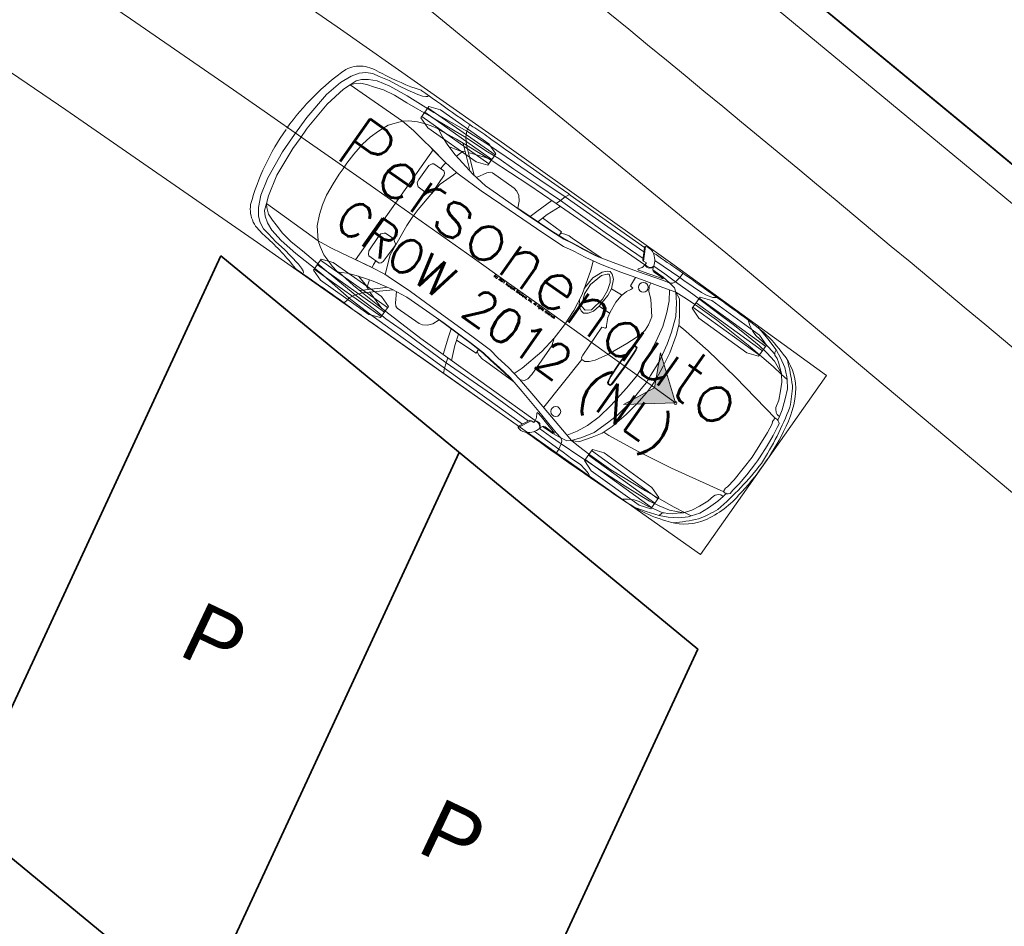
# Model space of a CAD drawing. Header units: metres. Extents: x 93008 to 98406, y 448779 to 454332.
# Tile 48 of 136: x 95616.57 to 95624.8, y 451634.56 to 451642.14. Entities that reach past the tile are written whole.
import ezdxf
from ezdxf.enums import TextEntityAlignment as Align

# ---------------------------------------------------------------- set-up
doc = ezdxf.new("R2010")
doc.units = ezdxf.units.M
doc.header["$MEASUREMENT"] = 0
for name, color, linetype, lineweight in [('B-PV-VW-MARKERING_PARKEERVAK-G', 7, 'Continuous', 35), ('B-PV-VW-MARKERING_PARKEERVAK-SCHEDING-G', 7, 'Continuous', 35), ('X-XX-AL-REFERENTIE_AUTOTURN-G', 7, 'Continuous', 18)]:
    doc.layers.add(name, color=color, linetype=linetype, lineweight=lineweight)
doc.layers.add('B-PV-VW-MARKERING_PARKEERVAK-T', color=7, linetype='Continuous', lineweight=25, plot=False)
doc.styles.get("Standard").update_dxf_attribs({"font": 'arial.ttf'})
doc.styles.add('TSText', font='Simplex.shx')

# ---------------------------------------------------------------- blocks, each defined once
blk = doc.blocks.new('*U29')
at = {"layer": 'B-PV-VW-MARKERING_PARKEERVAK-G'}
blk.add_lwpolyline([(0, 0), (42, 0), (42, 2), (0, 2)], close=True, dxfattribs=at)
blk = doc.blocks.new('-P')
at = {"layer": 'B-PV-VW-MARKERING_PARKEERVAK-T'}
blk.add_text('P', height=0.5, dxfattribs=at).set_placement((0, 0), align=Align.MIDDLE_CENTER)
blk = doc.blocks.new('*U154')
at = {"layer": 'X-XX-AL-REFERENTIE_AUTOTURN-G', "color": 3, "linetype": 'Continuous', "ltscale": 0.3048, "transparency": 33554687, "flags": 128}
blk.add_lwpolyline([(95613.9338, 451649.398), (95616.6162, 451647.3005), (95619.2804, 451645.1788), (95622.1583, 451642.8429), (95624.9367, 451640.5433), (95626.1641, 451639.5124), (95629.8888, 451636.3132), (95628.6964, 451634.925), (95628.3725, 451635.2032), (95625.4757, 451637.6763), (95622.5549, 451640.1212), (95619.6097, 451642.5372), (95616.7206, 451644.8597), (95613.8899, 451647.091)], dxfattribs=at)
blk = doc.blocks.new('*U153')
at = {"layer": 'X-XX-AL-REFERENTIE_AUTOTURN-G', "color": 6, "linetype": 'Continuous', "ltscale": 0.3048, "transparency": 33554687}
blk.add_arc((95379.2962, 451346.5696), 382.1699, 49.755686, 53.659309, dxfattribs=at)
blk.add_blockref('*U154', (0, 0))
blk = doc.blocks.new('*U177')
at = {"layer": 'X-XX-AL-REFERENTIE_AUTOTURN-G', "color": 3, "linetype": 'Continuous', "ltscale": 0.3048, "transparency": 33554687, "flags": 128}
blk.add_lwpolyline([(95616.4921, 451643.9502), (95617.8217, 451643.0461), (95619.2273, 451642.0753), (95620.6239, 451641.0954), (95622.0137, 451640.1047), (95623.3174, 451639.1613), (95622.2634, 451637.6653), (95620.656, 451638.7977), (95618.5608, 451640.2723), (95616.9581, 451641.3828), (95615.2608, 451642.537)], dxfattribs=at)
blk = doc.blocks.new('*U183')
at = {"layer": 'X-XX-AL-REFERENTIE_AUTOTURN-G', "color": 254, "linetype": 'Continuous', "ltscale": 0.3048, "transparency": 33554687}
for p, q in [((-13.359, 2.956), (-13.35, 2.991)), ((-11.962, 2.991), (-11.944, 2.87)), ((-8.621, 3), (-8.686, 2.874)), ((-5.944, 2.687), (-6.103, 3)), ((-6.093, 3.035), (-5.911, 2.679)), ((-4.84, 2.878), (-4.833, 3.03)), ((-3.784, 2.957), (-3.687, 3.023)), ((-2.64, 3.011), (-2.511, 2.914)), ((-2.159, 2.971), (-2.301, 3)), ((-14.756, 2.637), (-14.464, 2.706)), ((-14.464, 2.706), (-14.146, 2.741)), ((-14.146, 2.741), (-13.916, 2.784)), ((-13.916, 2.784), (-13.607, 2.844)), ((-13.607, 2.844), (-13.474, 2.887)), ((-13.474, 2.887), (-13.394, 2.922)), ((-13.394, 2.922), (-13.359, 2.956)), ((-11.927, 2.801), (-12.961, 2.697)), ((-11.944, 2.87), (-11.935, 2.801)), ((-11.935, 2.801), (-11.847, 2.637)), ((-11.223, 2.832), (-11.927, 2.801)), ((-10.366, 2.851), (-11.223, 2.832)), ((-9.519, 2.86), (-10.366, 2.851)), ((-10.269, 2.689), (-9.519, 2.708)), ((-8.686, 2.874), (-9.519, 2.86)), ((-9.519, 2.708), (-8.732, 2.72)), ((-8.732, 2.72), (-8.778, 2.585)), ((-8.686, 2.874), (-8.732, 2.72)), ((-8.732, 2.72), (-7.222, 2.711)), ((-7.25, 2.883), (-8.686, 2.874)), ((-6.048, 2.892), (-7.25, 2.883)), ((-7.222, 2.711), (-5.966, 2.729)), ((-5.666, 2.864), (-4.84, 2.878)), ((-5.6, 2.723), (-5.625, 2.675)), ((-5.6, 2.723), (-5.592, 2.679)), ((-5.598, 2.722), (-5.228, 2.726)), ((-5.228, 2.726), (-4.87, 2.718)), ((-4.907, 2.646), (-4.87, 2.718)), ((-4.87, 2.718), (-4.84, 2.878)), ((-4.87, 2.718), (-4.282, 2.711)), ((-4.84, 2.878), (-4.699, 2.879)), ((-4.699, 2.879), (-4.394, 2.885)), ((-4.394, 2.885), (-4.111, 2.885)), ((-4.282, 2.711), (-3.479, 2.689)), ((-4.111, 2.885), (-3.94, 2.914)), ((-3.94, 2.914), (-3.784, 2.957)), ((-2.511, 2.914), (-2.348, 2.827)), ((-2.348, 2.827), (-2.206, 2.783)), ((-2.206, 2.783), (-1.968, 2.754)), ((-1.891, 2.899), (-2.159, 2.971)), ((-1.968, 2.754), (-1.745, 2.718)), ((-1.539, 2.782), (-1.891, 2.899)), ((-1.745, 2.718), (-1.499, 2.664)), ((-1.312, 2.673), (-1.539, 2.782)), ((-1.539, 2.782), (-1.518, 2.701)), ((-15.257, 2.399), (-15.114, 2.517)), ((-15.114, 2.517), (-14.948, 2.604)), ((-14.738, 2.508), (-14.951, 2.404)), ((-14.948, 2.604), (-14.756, 2.637)), ((-14.367, 2.585), (-14.738, 2.508)), ((-14.447, 2.404), (-14.119, 2.456)), ((-13.828, 2.646), (-14.367, 2.585)), ((-14.119, 2.456), (-13.722, 2.482)), ((-12.961, 2.697), (-13.828, 2.646)), ((-13.722, 2.482), (-12.952, 2.551)), ((-12.952, 2.551), (-11.847, 2.637)), ((-12.033, 2.456), (-12.568, 2.39)), ((-11.714, 2.473), (-12.033, 2.456)), ((-11.847, 2.637), (-11.135, 2.661)), ((-11.847, 2.637), (-11.714, 2.473)), ((-11.272, 1.991), (-11.814, 2.468)), ((-10.892, 2.528), (-11.714, 2.473)), ((-11.714, 2.473), (-11.069, 1.922)), ((-11.559, 2.341), (-11.118, 2.492)), ((-11.135, 2.661), (-10.775, 2.689)), ((-11.118, 2.492), (-11.018, 2.52)), ((-9.684, 2.575), (-10.892, 2.528)), ((-10.775, 2.689), (-10.269, 2.689)), ((-8.778, 2.585), (-9.684, 2.575)), ((-8.926, 2.583), (-9.093, 2.104)), ((-8.644, 2.586), (-8.813, 2.2)), ((-5.826, 2.612), (-8.778, 2.585)), ((-5.911, 2.679), (-5.944, 2.687)), ((-5.817, 2.679), (-5.911, 2.679)), ((-5.907, 2.419), (-5.891, 2.439)), ((-5.891, 2.439), (-5.846, 2.511)), ((-5.884, 2.349), (-5.155, 2.555)), ((-5.846, 2.511), (-5.829, 2.551)), ((-5.829, 2.575), (-5.826, 2.612)), ((-5.829, 2.551), (-5.829, 2.575)), ((-5.826, 2.612), (-5.817, 2.679)), ((-5.826, 2.612), (-5.78, 2.599)), ((-5.813, 2.623), (-5.825, 2.624)), ((-5.78, 2.619), (-5.813, 2.623)), ((-5.744, 2.611), (-5.78, 2.619)), ((-5.78, 2.599), (-5.744, 2.595)), ((-5.187, 2.587), (-5.748, 2.427)), ((-5.711, 2.619), (-5.744, 2.611)), ((-5.744, 2.595), (-5.699, 2.599)), ((-5.67, 2.635), (-5.711, 2.619)), ((-5.699, 2.599), (-5.674, 2.607)), ((-5.674, 2.607), (-5.613, 2.663)), ((-5.625, 2.675), (-5.67, 2.635)), ((-5.613, 2.663), (-5.592, 2.679)), ((-5.592, 2.679), (-5.564, 2.627)), ((-5.564, 2.627), (-5.543, 2.607)), ((-5.411, 2.626), (-5.563, 2.626)), ((-5.543, 2.607), (-5.498, 2.599)), ((-5.498, 2.599), (-5.257, 2.599)), ((-5.217, 2.622), (-5.411, 2.626)), ((-5.257, 2.599), (-5.208, 2.595)), ((-4.974, 2.595), (-5.217, 2.622)), ((-5.208, 2.595), (-5.187, 2.587)), ((-5.155, 2.555), (-4.974, 2.595)), ((-4.692, 2.487), (-5.062, 2.384)), ((-4.974, 2.595), (-4.907, 2.646)), ((-4.795, 2.566), (-4.974, 2.595)), ((-4.872, 2.435), (-4.709, 2.187)), ((-4.692, 2.487), (-4.795, 2.566)), ((-4.44, 2.502), (-4.692, 2.487)), ((-4.692, 2.487), (-4.509, 2.4)), ((-4.509, 2.258), (-4.692, 2.487)), ((-4.058, 2.518), (-4.44, 2.502)), ((-3.345, 2.518), (-4.058, 2.518)), ((-3.479, 2.689), (-2.854, 2.667)), ((-2.241, 2.446), (-3.345, 2.518)), ((-2.854, 2.667), (-2.37, 2.638)), ((-2.37, 2.638), (-1.983, 2.609)), ((-1.336, 2.357), (-2.241, 2.446)), ((-1.983, 2.609), (-1.693, 2.566)), ((-1.693, 2.566), (-1.388, 2.5)), ((-1.518, 2.701), (-1.499, 2.664)), ((-1.499, 2.664), (-1.475, 2.641)), ((-1.475, 2.641), (-1.375, 2.603)), ((-1.388, 2.5), (-1.039, 2.337)), ((-1.375, 2.603), (-1.265, 2.529)), ((-1.063, 2.519), (-1.312, 2.673)), ((-1.265, 2.529), (-1.174, 2.445)), ((-1.174, 2.445), (-1.039, 2.337)), ((-0.867, 2.351), (-1.063, 2.519)), ((-15.533, 1.893), (-15.39, 2.205)), ((-15.39, 2.205), (-15.257, 2.399)), ((-15.207, 2.18), (-15.279, 1.99)), ((-15.11, 2.292), (-15.207, 2.18)), ((-15.207, 2.077), (-15.066, 2.197)), ((-14.951, 2.404), (-15.11, 2.292)), ((-15.066, 2.197), (-14.88, 2.266)), ((-14.88, 2.266), (-14.721, 2.318)), ((-14.721, 2.318), (-14.447, 2.404)), ((-13.392, 2.107), (-13.181, 2.231)), ((-13.181, 2.231), (-13.007, 2.297)), ((-13.007, 2.297), (-12.812, 2.354)), ((-12.812, 2.354), (-12.632, 2.395)), ((-12.632, 2.395), (-12.59, 2.395)), ((-12.59, 2.395), (-12.569, 2.39)), ((-12.569, 2.39), (-12.506, 2.349)), ((-12.506, 2.349), (-12.363, 2.277)), ((-12.363, 2.277), (-12.131, 2.189)), ((-12.131, 2.189), (-11.815, 2.087)), ((-11.779, 2.239), (-12.067, 2.169)), ((-11.632, 2.307), (-11.779, 2.239)), ((-11.705, 2.273), (-11.76, 2.073)), ((-10.973, 1.91), (-10.819, 2.179)), ((-10.819, 2.179), (-10.752, 2.245)), ((-10.752, 2.245), (-10.691, 2.271)), ((-10.691, 2.271), (-9.961, 2.267)), ((-9.961, 2.267), (-9.856, 2.247)), ((-9.856, 2.247), (-9.748, 2.175)), ((-9.748, 2.175), (-9.646, 2.057)), ((-8.813, 2.2), (-8.905, 1.887)), ((-7.059, 2.04), (-6.572, 2.166)), ((-6.572, 2.166), (-5.884, 2.349)), ((-5.667, 2.229), (-6.243, 2.074)), ((-5.903, 2.399), (-5.907, 2.419)), ((-5.874, 2.399), (-5.903, 2.399)), ((-5.748, 2.427), (-5.874, 2.399)), ((-5.81, 1.918), (-5.832, 2.176)), ((-5.062, 2.384), (-5.667, 2.229)), ((-5.398, 2.3), (-5.387, 2.196)), ((-5.387, 2.196), (-5.313, 2.073)), ((-4.709, 2.187), (-4.573, 1.895)), ((-4.509, 2.4), (-4.282, 2.081)), ((-4.309, 1.948), (-4.509, 2.258)), ((-1.024, 2.315), (-1.336, 2.357)), ((-1.039, 2.337), (-1.02, 2.309)), ((-0.819, 2.286), (-1.024, 2.315)), ((-1.02, 2.309), (-0.891, 2.146)), ((-0.819, 2.286), (-0.867, 2.351)), ((-0.666, 2.085), (-0.819, 2.286)), ((-15.655, 1.398), (-15.533, 1.893)), ((-15.279, 1.99), (-15.357, 1.786)), ((-15.279, 1.99), (-15.207, 2.077)), ((-13.529, 2.009), (-15.279, 1.99)), ((-13.789, 1.689), (-13.529, 2.009)), ((-13.529, 2.009), (-13.392, 2.107)), ((-13.134, 1.968), (-13.529, 2.009)), ((-12.801, 1.917), (-13.134, 1.968)), ((-12.443, 1.855), (-12.801, 1.917)), ((-11.815, 2.087), (-11.654, 2.045)), ((-11.654, 2.045), (-11.113, 1.928)), ((-11.256, 1.959), (-11.272, 1.991)), ((-11.113, 1.928), (-10.649, 1.869)), ((-9.646, 2.057), (-9.566, 1.873)), ((-9.566, 1.873), (-8.472, 1.896)), ((-9.093, 2.104), (-9.156, 1.882)), ((-8.857, 2.05), (-8.211, 2.038)), ((-8.472, 1.896), (-8.051, 1.922)), ((-8.467, 1.886), (-8.046, 1.911)), ((-8.211, 1.99), (-8.1, 2.039)), ((-8.211, 2.038), (-8.211, 1.915)), ((-8.1, 2.039), (-7.976, 2.065)), ((-8.051, 1.922), (-7.8, 1.96)), ((-8.046, 1.911), (-7.794, 1.948)), ((-7.976, 2.065), (-7.877, 2.065)), ((-7.877, 2.065), (-6.913, 2.078)), ((-7.8, 1.96), (-6.978, 2.061)), ((-7.794, 1.948), (-7.459, 1.988)), ((-7.459, 1.988), (-7.059, 2.04)), ((-6.83, 1.931), (-7.259, 1.845)), ((-6.243, 2.074), (-6.83, 1.931)), ((-6.573, 1.876), (-6.499, 1.918)), ((-6.499, 1.918), (-6.403, 1.887)), ((-5.726, 1.897), (-5.81, 1.918)), ((-5.747, 1.835), (-5.726, 1.897)), ((-5.313, 2.073), (-5.144, 1.938)), ((-5.144, 1.938), (-4.847, 1.556)), ((-4.573, 1.895), (-4.446, 1.514)), ((-4.164, 1.523), (-4.309, 1.948)), ((-4.282, 2.081), (-4.119, 1.833)), ((-0.891, 2.146), (-0.786, 1.931)), ((-0.786, 1.931), (-0.68, 1.693)), ((-0.556, 1.828), (-0.666, 2.085)), ((-15.357, 1.786), (-15.489, 1.194)), ((-13.911, 1.398), (-13.789, 1.689)), ((-11.893, 1.755), (-12.448, 1.854)), ((-11.905, 1.757), (-12.443, 1.855)), ((-12.392, -1.846), (-12.392, 1.846)), ((-11.919, 1.547), (-11.913, 1.668)), ((-11.913, 1.668), (-11.893, 1.755)), ((-11.508, 1.71), (-11.905, 1.757)), ((-11.496, 1.712), (-11.688, 1.186)), ((-11.396, 1.702), (-11.508, 1.71)), ((-10.657, 1.685), (-11.396, 1.702)), ((-9.979, 1.702), (-10.657, 1.685)), ((-10.649, 1.869), (-10.245, 1.869)), ((-10.245, 1.869), (-9.403, 1.869)), ((-8.578, 1.718), (-9.979, 1.702)), ((-9.403, 1.869), (-8.467, 1.886)), ((-7.934, 1.735), (-8.578, 1.718)), ((-7.647, 1.794), (-7.934, 1.735)), ((-7.259, 1.845), (-7.647, 1.794)), ((-6.946, 1.641), (-7.038, 1.882)), ((-6.762, 0.96), (-6.946, 1.641)), ((-6.784, 1.494), (-6.668, 1.773)), ((-6.732, 1.309), (-6.626, 1.691)), ((-6.668, 1.773), (-6.573, 1.876)), ((-6.626, 1.691), (-6.52, 1.804)), ((-6.52, 1.804), (-6.477, 1.835)), ((-6.477, 1.835), (-6.393, 1.773)), ((-6.403, 1.887), (-6.297, 1.794)), ((-6.393, 1.773), (-6.319, 1.67)), ((-6.319, 1.67), (-6.255, 1.443)), ((-6.297, 1.794), (-6.192, 1.546)), ((-5.863, 1.546), (-5.81, 1.722)), ((-5.81, 1.722), (-5.747, 1.835)), ((-4.119, 1.833), (-4.001, 1.523)), ((-3.937, 1.78), (-4.102, 1.79)), ((-3.047, 1.683), (-3.937, 1.78)), ((-2.012, 1.523), (-3.047, 1.683)), ((-0.68, 1.693), (-0.628, 1.487)), ((-0.45, 1.534), (-0.556, 1.828)), ((-15.732, 0.58), (-15.655, 1.398)), ((-13.999, 1.14), (-13.911, 1.398)), ((-12.242, 0.958), (-12.234, 1.43)), ((-12.234, 1.43), (-12.189, 1.52)), ((-12.189, 1.52), (-12.152, 1.546)), ((-12.152, 1.546), (-11.814, 1.547)), ((-11.814, 1.547), (-11.768, 1.512)), ((-11.768, 1.512), (-11.741, 1.449)), ((-11.741, 1.449), (-11.73, 0.897)), ((-6.807, 1.125), (-6.784, 1.494)), ((-6.255, 1.443), (-6.234, 1.174)), ((-6.192, 1.546), (-5.874, 1.567)), ((-6.192, 1.546), (-6.17, 1.34)), ((-5.885, 1.319), (-5.863, 1.546)), ((-4.847, 1.556), (-4.794, 1.329)), ((-4.446, 1.514), (-4.364, 1.081)), ((-4.064, 1.187), (-4.164, 1.523)), ((-4.001, 1.523), (-3.873, 1.036)), ((-0.464, 1.232), (-2.012, 1.523)), ((-0.628, 1.487), (-0.604, 1.441)), ((-0.604, 1.441), (-0.546, 1.375)), ((-0.546, 1.375), (-0.484, 1.347)), ((-0.402, 1.342), (-0.45, 1.534)), ((-15.489, 1.194), (-15.555, 0.343)), ((-14.065, 0.86), (-13.999, 1.14)), ((-11.688, 1.186), (-11.734, 0.803)), ((-6.721, 1.009), (-6.732, 1.309)), ((-6.234, 1.174), (-6.308, 0.762)), ((-6.17, 1.34), (-6.192, 0.968)), ((-5.853, 0.999), (-5.885, 1.319)), ((-4.784, 1.154), (-4.805, 1.02)), ((-4.794, 1.329), (-4.784, 1.154)), ((-3.973, 0.682), (-4.064, 1.187)), ((-0.484, 1.347), (-0.441, 1.342)), ((-0.476, 1.209), (-0.482, 1.121)), ((-0.482, 1.121), (-0.476, 1.209)), ((-0.482, 1.121), (-0.458, 1.058)), ((-0.458, 1.058), (-0.482, 1.121)), ((-0.464, 1.232), (-0.476, 1.209)), ((-0.476, 1.209), (-0.464, 1.232)), ((-0.434, 1.238), (-0.464, 1.232)), ((-0.464, 1.232), (-0.434, 1.238)), ((-0.441, 1.342), (-0.402, 1.342)), ((-0.398, 1.232), (-0.434, 1.238)), ((-0.434, 1.238), (-0.398, 1.232)), ((-0.386, 1.229), (-0.402, 1.342)), ((-0.368, 1.226), (-0.398, 1.232)), ((-0.398, 1.232), (-0.368, 1.226)), ((-0.333, 1.203), (-0.368, 1.226)), ((-0.368, 1.226), (-0.333, 1.203)), ((-0.297, 1.168), (-0.333, 1.203)), ((-0.333, 1.203), (-0.297, 1.168)), ((-0.285, 1.052), (-0.297, 1.168)), ((-0.297, 1.168), (-0.285, 1.052)), ((-14.098, 0.494), (-14.065, 0.86)), ((-12.233, 0.86), (-12.242, 0.958)), ((-12.168, 0.798), (-12.233, 0.86)), ((-11.803, 0.817), (-11.867, 0.772)), ((-11.748, 0.861), (-11.803, 0.817)), ((-11.73, 0.897), (-11.748, 0.861)), ((-6.698, 0.467), (-6.762, 0.96)), ((-6.587, 0.687), (-6.721, 1.009)), ((-6.192, 0.968), (-6.245, 0.762)), ((-5.853, 0.968), (-6.192, 0.968)), ((-5.821, 0.844), (-5.853, 0.999)), ((-5.726, 0.648), (-5.821, 0.844)), ((-4.805, 1.02), (-4.985, 0.565)), ((-4.364, 1.081), (-4.282, 0.443)), ((-3.873, 1.036), (-3.81, 0.629)), ((-0.458, 1.058), (-0.422, 0.796)), ((-0.422, 0.796), (-0.458, 1.058)), ((-0.249, 0.808), (-0.285, 1.052)), ((-0.285, 1.052), (-0.249, 0.808)), ((-15.743, 0), (-15.732, 0.58)), ((-12.141, 0.78), (-12.168, 0.798)), ((-11.867, 0.772), (-12.141, 0.78)), ((-11.734, 0.803), (-11.779, 0.268)), ((-6.643, 0.642), (-6.742, 0.806)), ((-6.53, 0.576), (-6.643, 0.642)), ((-6.446, 0.648), (-6.587, 0.687)), ((-6.435, 0.565), (-6.53, 0.576)), ((-6.308, 0.762), (-6.446, 0.648)), ((-6.329, 0.638), (-6.435, 0.565)), ((-6.245, 0.762), (-6.329, 0.638)), ((-5.8, 0.534), (-5.705, 0.576)), ((-5.694, 0.607), (-5.726, 0.648)), ((-5.705, 0.576), (-5.694, 0.607)), ((-4.985, 0.565), (-5.239, 0.018)), ((-4.829, 0.442), (-4.8, 0.613)), ((-4.819, 0.417), (-4.794, 0.56)), ((-4.8, 0.613), (-4.775, 0.641)), ((-4.794, 0.56), (-4.768, 0.619)), ((-4.775, 0.641), (-4.746, 0.644)), ((-4.768, 0.619), (-4.746, 0.625)), ((-4.746, 0.644), (-4.717, 0.641)), ((-4.746, 0.625), (-4.727, 0.622)), ((-4.727, 0.622), (-4.705, 0.61)), ((-4.717, 0.641), (-4.689, 0.632)), ((-4.705, 0.61), (-4.685, 0.582)), ((-4.689, 0.632), (-4.673, 0.566)), ((-4.685, 0.582), (-4.682, 0.352)), ((-4.673, 0.566), (-4.663, 0.461)), ((-3.946, 0.222), (-3.973, 0.682)), ((-3.81, 0.629), (-3.764, 0.23)), ((-0.422, 0.796), (-0.375, 0)), ((-0.375, 0), (-0.422, 0.796)), ((-0.219, 0.482), (-0.249, 0.808)), ((-0.249, 0.808), (-0.219, 0.482)), ((-15.555, 0.343), (-15.555, 0)), ((-14.109, 0.182), (-14.098, 0.494)), ((-6.68, 0), (-6.698, 0.467)), ((-5.789, -0.395), (-5.8, 0.534)), ((-4.845, 0), (-4.829, 0.442)), ((-4.832, 0), (-4.819, 0.417)), ((-4.682, 0.352), (-4.679, 0)), ((-4.663, 0.461), (-4.657, 0)), ((-4.282, 0.443), (-4.247, 0)), ((-0.202, 0.093), (-0.219, 0.482)), ((-0.219, 0.482), (-0.202, 0.093)), ((-15.732, -0.58), (-15.743, 0)), ((-14.109, 0), (-14.109, 0.182)), ((-14.109, -0.182), (-14.109, 0)), ((-11.779, 0.268), (-11.788, 0)), ((-11.788, 0), (-11.779, -0.268)), ((-6.698, -0.467), (-6.68, 0)), ((-5.239, 0.018), (-5.429, -0.312)), ((-4.829, -0.442), (-4.845, 0)), ((-4.819, -0.417), (-4.832, 0)), ((-4.679, 0), (-4.682, -0.352)), ((-4.657, 0), (-4.663, -0.461)), ((-4.247, 0), (-4.282, -0.443)), ((-3.929, 0), (-3.946, 0.222)), ((-3.946, -0.222), (-3.929, 0)), ((-3.764, 0.23), (-3.755, 0)), ((-3.755, 0), (-3.764, -0.23)), ((-0.375, 0), (-0.422, -0.796)), ((-0.422, -0.796), (-0.375, 0)), ((-0.196, 0), (-0.202, 0.093)), ((-0.202, 0.093), (-0.196, 0)), ((-0.202, -0.093), (-0.196, 0)), ((-0.196, 0), (-0.202, -0.093)), ((-15.555, 0), (-15.555, -0.343)), ((-14.098, -0.494), (-14.109, -0.182)), ((-11.779, -0.268), (-11.734, -0.803)), ((-3.973, -0.682), (-3.946, -0.222)), ((-3.764, -0.23), (-3.81, -0.629)), ((-0.219, -0.482), (-0.202, -0.093)), ((-0.202, -0.093), (-0.219, -0.482)), ((-15.555, -0.343), (-15.489, -1.194)), ((-14.065, -0.86), (-14.098, -0.494)), ((-6.762, -0.96), (-6.698, -0.467)), ((-6.698, -0.467), (-6.632, -0.67)), ((-5.836, -2.172), (-5.736, -0.508)), ((-5.779, -0.467), (-5.789, -0.395)), ((-5.736, -0.508), (-5.779, -0.467)), ((-5.641, -0.508), (-5.736, -0.508)), ((-5.546, -0.436), (-5.641, -0.508)), ((-5.429, -0.312), (-5.546, -0.436)), ((-4.8, -0.613), (-4.829, -0.442)), ((-4.794, -0.56), (-4.819, -0.417)), ((-4.682, -0.352), (-4.685, -0.582)), ((-4.663, -0.461), (-4.673, -0.566)), ((-4.282, -0.443), (-4.364, -1.081)), ((-0.249, -0.808), (-0.219, -0.482)), ((-0.219, -0.482), (-0.249, -0.808)), ((-15.655, -1.398), (-15.732, -0.58)), ((-12.168, -0.798), (-12.233, -0.86)), ((-12.141, -0.78), (-12.168, -0.798)), ((-11.867, -0.772), (-12.141, -0.78)), ((-11.803, -0.817), (-11.867, -0.772)), ((-11.734, -0.803), (-11.688, -1.186)), ((-6.632, -0.67), (-6.621, -1.63)), ((-4.775, -0.641), (-4.8, -0.613)), ((-4.768, -0.619), (-4.794, -0.56)), ((-4.746, -0.644), (-4.775, -0.641)), ((-4.746, -0.625), (-4.768, -0.619)), ((-4.727, -0.622), (-4.746, -0.625)), ((-4.717, -0.641), (-4.746, -0.644)), ((-4.705, -0.61), (-4.727, -0.622)), ((-4.689, -0.632), (-4.717, -0.641)), ((-4.685, -0.582), (-4.705, -0.61)), ((-4.673, -0.566), (-4.689, -0.632)), ((-4.064, -1.187), (-3.973, -0.682)), ((-3.81, -0.629), (-3.873, -1.036)), ((-0.422, -0.796), (-0.458, -1.058)), ((-0.458, -1.058), (-0.422, -0.796)), ((-0.285, -1.052), (-0.249, -0.808)), ((-0.249, -0.808), (-0.285, -1.052)), ((-13.999, -1.14), (-14.065, -0.86)), ((-12.233, -0.86), (-12.242, -0.958)), ((-12.242, -0.958), (-12.234, -1.43)), ((-11.748, -0.861), (-11.803, -0.817)), ((-11.73, -0.897), (-11.748, -0.861)), ((-11.741, -1.449), (-11.73, -0.897)), ((-6.946, -1.641), (-6.762, -0.96)), ((-4.364, -1.081), (-4.446, -1.514)), ((-3.873, -1.036), (-4.001, -1.523)), ((-0.458, -1.058), (-0.482, -1.121)), ((-0.482, -1.121), (-0.458, -1.058)), ((-0.297, -1.168), (-0.285, -1.052)), ((-0.285, -1.052), (-0.297, -1.168)), ((-15.489, -1.194), (-15.357, -1.786)), ((-13.911, -1.398), (-13.999, -1.14)), ((-11.688, -1.186), (-11.496, -1.712)), ((-4.164, -1.523), (-4.064, -1.187)), ((-0.464, -1.232), (-2.012, -1.523)), ((-0.546, -1.375), (-0.484, -1.347)), ((-0.484, -1.347), (-0.441, -1.342)), ((-0.482, -1.121), (-0.476, -1.209)), ((-0.476, -1.209), (-0.482, -1.121)), ((-0.476, -1.209), (-0.464, -1.232)), ((-0.464, -1.232), (-0.476, -1.209)), ((-0.464, -1.232), (-0.434, -1.238)), ((-0.434, -1.238), (-0.464, -1.232)), ((-0.402, -1.342), (-0.45, -1.534)), ((-0.441, -1.342), (-0.402, -1.342)), ((-0.434, -1.238), (-0.398, -1.232)), ((-0.398, -1.232), (-0.434, -1.238)), ((-0.386, -1.229), (-0.402, -1.342)), ((-0.398, -1.232), (-0.368, -1.226)), ((-0.368, -1.226), (-0.398, -1.232)), ((-0.368, -1.226), (-0.333, -1.203)), ((-0.333, -1.203), (-0.368, -1.226)), ((-0.333, -1.203), (-0.297, -1.168)), ((-0.297, -1.168), (-0.333, -1.203)), ((-15.533, -1.893), (-15.655, -1.398)), ((-13.789, -1.689), (-13.911, -1.398)), ((-12.234, -1.43), (-12.189, -1.52)), ((-12.189, -1.52), (-12.152, -1.546)), ((-12.152, -1.546), (-11.814, -1.547)), ((-11.919, -1.547), (-11.913, -1.668)), ((-11.814, -1.547), (-11.768, -1.512)), ((-11.768, -1.512), (-11.741, -1.449)), ((-4.446, -1.514), (-4.573, -1.895)), ((-4.309, -1.948), (-4.164, -1.523)), ((-4.001, -1.523), (-4.119, -1.833)), ((-2.012, -1.523), (-3.047, -1.683)), ((-0.68, -1.693), (-0.628, -1.487)), ((-0.628, -1.487), (-0.604, -1.441)), ((-0.604, -1.441), (-0.546, -1.375)), ((-0.45, -1.534), (-0.556, -1.828)), ((-15.357, -1.786), (-15.279, -1.99)), ((-13.529, -2.009), (-13.789, -1.689)), ((-12.443, -1.855), (-12.801, -1.917)), ((-11.893, -1.755), (-12.448, -1.854)), ((-11.905, -1.757), (-12.443, -1.855)), ((-11.913, -1.668), (-11.893, -1.755)), ((-11.508, -1.71), (-11.905, -1.757)), ((-11.396, -1.702), (-11.508, -1.71)), ((-10.657, -1.685), (-11.396, -1.702)), ((-10.649, -1.869), (-11.113, -1.928)), ((-9.979, -1.702), (-10.657, -1.685)), ((-10.245, -1.869), (-10.649, -1.869)), ((-9.403, -1.869), (-10.245, -1.869)), ((-8.578, -1.718), (-9.979, -1.702)), ((-9.646, -2.057), (-9.566, -1.873)), ((-9.566, -1.873), (-8.472, -1.896)), ((-8.467, -1.886), (-9.403, -1.869)), ((-9.093, -2.104), (-9.156, -1.882)), ((-8.813, -2.2), (-8.905, -1.887)), ((-7.934, -1.735), (-8.578, -1.718)), ((-8.046, -1.911), (-8.467, -1.886)), ((-7.647, -1.794), (-7.934, -1.735)), ((-7.259, -1.845), (-7.647, -1.794)), ((-6.83, -1.931), (-7.259, -1.845)), ((-7.04, -1.889), (-6.946, -1.641)), ((-6.694, -1.883), (-6.803, -1.936)), ((-6.642, -1.792), (-6.694, -1.883)), ((-6.621, -1.63), (-6.642, -1.792)), ((-4.119, -1.833), (-4.282, -2.081)), ((-3.937, -1.78), (-4.102, -1.79)), ((-3.047, -1.683), (-3.937, -1.78)), ((-0.786, -1.931), (-0.68, -1.693)), ((-0.556, -1.828), (-0.666, -2.085)), ((-15.39, -2.205), (-15.533, -1.893)), ((-13.529, -2.009), (-15.279, -1.99)), ((-15.279, -1.99), (-15.207, -2.077)), ((-15.279, -1.99), (-15.207, -2.18)), ((-15.207, -2.077), (-15.066, -2.197)), ((-13.134, -1.968), (-13.529, -2.009)), ((-13.392, -2.107), (-13.529, -2.009)), ((-13.181, -2.231), (-13.392, -2.107)), ((-12.801, -1.917), (-13.134, -1.968)), ((-11.815, -2.087), (-12.131, -2.189)), ((-11.654, -2.045), (-11.815, -2.087)), ((-11.272, -1.991), (-11.814, -2.468)), ((-11.705, -2.273), (-11.76, -2.073)), ((-11.714, -2.473), (-11.069, -1.922)), ((-11.113, -1.928), (-11.654, -2.045)), ((-11.256, -1.959), (-11.272, -1.991)), ((-10.973, -1.91), (-10.819, -2.179)), ((-9.748, -2.175), (-9.646, -2.057)), ((-8.926, -2.583), (-9.093, -2.104)), ((-8.857, -2.05), (-8.211, -2.038)), ((-8.472, -1.896), (-8.051, -1.922)), ((-8.211, -2.038), (-8.211, -1.915)), ((-8.211, -1.99), (-8.1, -2.039)), ((-8.1, -2.039), (-7.976, -2.065)), ((-8.051, -1.922), (-7.8, -1.96)), ((-7.794, -1.948), (-8.046, -1.911)), ((-7.976, -2.065), (-7.877, -2.065)), ((-7.877, -2.065), (-6.913, -2.078)), ((-7.8, -1.96), (-6.978, -2.061)), ((-7.459, -1.988), (-7.794, -1.948)), ((-7.059, -2.04), (-7.459, -1.988)), ((-6.572, -2.166), (-7.059, -2.04)), ((-6.243, -2.074), (-6.83, -1.931)), ((-5.667, -2.229), (-6.243, -2.074)), ((-4.573, -1.895), (-4.709, -2.187)), ((-4.509, -2.258), (-4.309, -1.948)), ((-4.282, -2.081), (-4.509, -2.4)), ((-1.02, -2.309), (-0.891, -2.146)), ((-0.891, -2.146), (-0.786, -1.931)), ((-0.666, -2.085), (-0.819, -2.286)), ((-15.257, -2.399), (-15.39, -2.205)), ((-15.114, -2.517), (-15.257, -2.399)), ((-15.207, -2.18), (-15.11, -2.292)), ((-15.11, -2.292), (-14.951, -2.404)), ((-15.066, -2.197), (-14.88, -2.266)), ((-14.951, -2.404), (-14.738, -2.508)), ((-14.88, -2.266), (-14.721, -2.318)), ((-14.721, -2.318), (-14.447, -2.404)), ((-14.447, -2.404), (-14.119, -2.456)), ((-13.007, -2.297), (-13.181, -2.231)), ((-12.812, -2.354), (-13.007, -2.297)), ((-12.632, -2.395), (-12.812, -2.354)), ((-12.59, -2.395), (-12.632, -2.395)), ((-12.569, -2.39), (-12.59, -2.395)), ((-12.506, -2.349), (-12.569, -2.39)), ((-12.033, -2.456), (-12.568, -2.39)), ((-12.363, -2.277), (-12.506, -2.349)), ((-12.131, -2.189), (-12.363, -2.277)), ((-11.779, -2.239), (-12.067, -2.169)), ((-11.632, -2.307), (-11.779, -2.239)), ((-11.559, -2.341), (-11.118, -2.492)), ((-10.819, -2.179), (-10.752, -2.245)), ((-10.752, -2.245), (-10.691, -2.271)), ((-10.691, -2.271), (-9.961, -2.267)), ((-9.961, -2.267), (-9.856, -2.247)), ((-9.856, -2.247), (-9.748, -2.175)), ((-8.644, -2.586), (-8.813, -2.2)), ((-5.884, -2.349), (-6.572, -2.166)), ((-5.903, -2.399), (-5.907, -2.419)), ((-5.907, -2.419), (-5.891, -2.439)), ((-5.874, -2.399), (-5.903, -2.399)), ((-5.155, -2.555), (-5.884, -2.349)), ((-5.748, -2.427), (-5.874, -2.399)), ((-5.187, -2.587), (-5.748, -2.427)), ((-5.062, -2.384), (-5.667, -2.229)), ((-4.692, -2.487), (-5.062, -2.384)), ((-4.709, -2.187), (-4.872, -2.435)), ((-4.692, -2.487), (-4.509, -2.258)), ((-4.509, -2.4), (-4.692, -2.487)), ((-1.336, -2.357), (-2.241, -2.446)), ((-1.388, -2.5), (-1.039, -2.337)), ((-1.024, -2.315), (-1.336, -2.357)), ((-1.174, -2.445), (-1.039, -2.337)), ((-0.867, -2.351), (-1.063, -2.519)), ((-1.039, -2.337), (-1.02, -2.309)), ((-0.819, -2.286), (-1.024, -2.315)), ((-0.819, -2.286), (-0.867, -2.351)), ((-14.948, -2.604), (-15.114, -2.517)), ((-14.756, -2.637), (-14.948, -2.604)), ((-14.464, -2.706), (-14.756, -2.637)), ((-14.738, -2.508), (-14.367, -2.585)), ((-14.367, -2.585), (-13.828, -2.646)), ((-14.119, -2.456), (-13.722, -2.482)), ((-13.828, -2.646), (-12.961, -2.697)), ((-13.722, -2.482), (-12.952, -2.551)), ((-12.961, -2.697), (-11.927, -2.801)), ((-12.952, -2.551), (-11.847, -2.637)), ((-11.714, -2.473), (-12.033, -2.456)), ((-11.935, -2.801), (-11.847, -2.637)), ((-11.847, -2.637), (-11.714, -2.473)), ((-11.847, -2.637), (-11.135, -2.661)), ((-10.892, -2.528), (-11.714, -2.473)), ((-11.135, -2.661), (-10.775, -2.689)), ((-11.118, -2.492), (-11.018, -2.52)), ((-9.684, -2.575), (-10.892, -2.528)), ((-10.775, -2.689), (-10.269, -2.689)), ((-10.269, -2.689), (-9.519, -2.708)), ((-8.778, -2.585), (-9.684, -2.575)), ((-5.826, -2.612), (-8.778, -2.585)), ((-8.732, -2.72), (-8.778, -2.585)), ((-5.944, -2.687), (-6.103, -3)), ((-6.093, -3.035), (-5.911, -2.679)), ((-5.911, -2.679), (-5.944, -2.687)), ((-5.817, -2.679), (-5.911, -2.679)), ((-5.891, -2.439), (-5.846, -2.511)), ((-5.846, -2.511), (-5.829, -2.551)), ((-5.829, -2.551), (-5.829, -2.575)), ((-5.829, -2.575), (-5.826, -2.612)), ((-5.826, -2.612), (-5.78, -2.599)), ((-5.826, -2.612), (-5.817, -2.679)), ((-5.813, -2.623), (-5.825, -2.624)), ((-5.78, -2.619), (-5.813, -2.623)), ((-5.78, -2.599), (-5.744, -2.595)), ((-5.744, -2.611), (-5.78, -2.619)), ((-5.744, -2.595), (-5.699, -2.599)), ((-5.711, -2.619), (-5.744, -2.611)), ((-5.67, -2.635), (-5.711, -2.619)), ((-5.699, -2.599), (-5.674, -2.607)), ((-5.674, -2.607), (-5.613, -2.663)), ((-5.625, -2.675), (-5.67, -2.635)), ((-5.6, -2.723), (-5.625, -2.675)), ((-5.613, -2.663), (-5.592, -2.679)), ((-5.6, -2.723), (-5.592, -2.679)), ((-5.592, -2.679), (-5.564, -2.627)), ((-5.564, -2.627), (-5.543, -2.607)), ((-5.563, -2.626), (-5.411, -2.626)), ((-5.543, -2.607), (-5.498, -2.599)), ((-5.498, -2.599), (-5.257, -2.599)), ((-5.411, -2.626), (-5.217, -2.622)), ((-5.257, -2.599), (-5.208, -2.595)), ((-5.217, -2.622), (-4.974, -2.595)), ((-5.208, -2.595), (-5.187, -2.587)), ((-4.974, -2.595), (-5.155, -2.555)), ((-4.974, -2.595), (-4.795, -2.566)), ((-4.907, -2.646), (-4.974, -2.595)), ((-4.87, -2.718), (-4.907, -2.646)), ((-4.795, -2.566), (-4.692, -2.487)), ((-4.44, -2.502), (-4.692, -2.487)), ((-4.058, -2.518), (-4.44, -2.502)), ((-4.282, -2.711), (-3.479, -2.689)), ((-3.345, -2.518), (-4.058, -2.518)), ((-3.479, -2.689), (-2.854, -2.667)), ((-2.241, -2.446), (-3.345, -2.518)), ((-2.854, -2.667), (-2.37, -2.638)), ((-2.37, -2.638), (-1.983, -2.609)), ((-1.983, -2.609), (-1.693, -2.566)), ((-1.745, -2.718), (-1.499, -2.664)), ((-1.693, -2.566), (-1.388, -2.5)), ((-1.312, -2.673), (-1.539, -2.782)), ((-1.539, -2.782), (-1.518, -2.701)), ((-1.518, -2.701), (-1.499, -2.664)), ((-1.499, -2.664), (-1.475, -2.641)), ((-1.475, -2.641), (-1.375, -2.603)), ((-1.375, -2.603), (-1.265, -2.529)), ((-1.063, -2.519), (-1.312, -2.673)), ((-1.265, -2.529), (-1.174, -2.445)), ((-14.146, -2.741), (-14.464, -2.706)), ((-13.916, -2.784), (-14.146, -2.741)), ((-13.607, -2.844), (-13.916, -2.784)), ((-13.474, -2.887), (-13.607, -2.844)), ((-13.394, -2.922), (-13.474, -2.887)), ((-13.359, -2.956), (-13.394, -2.922)), ((-13.35, -2.991), (-13.359, -2.956)), ((-11.962, -2.991), (-11.944, -2.87)), ((-11.944, -2.87), (-11.935, -2.801)), ((-11.927, -2.801), (-11.223, -2.832)), ((-11.223, -2.832), (-10.366, -2.851)), ((-10.366, -2.851), (-9.519, -2.86)), ((-9.519, -2.708), (-8.732, -2.72)), ((-9.519, -2.86), (-8.686, -2.874)), ((-8.732, -2.72), (-7.222, -2.711)), ((-8.686, -2.874), (-8.732, -2.72)), ((-8.621, -3), (-8.686, -2.874)), ((-8.686, -2.874), (-7.25, -2.883)), ((-7.25, -2.883), (-6.048, -2.892)), ((-7.222, -2.711), (-5.966, -2.729)), ((-5.666, -2.864), (-4.84, -2.878)), ((-5.598, -2.722), (-5.228, -2.726)), ((-5.228, -2.726), (-4.87, -2.718)), ((-4.87, -2.718), (-4.282, -2.711)), ((-4.84, -2.878), (-4.87, -2.718)), ((-4.84, -2.878), (-4.699, -2.879)), ((-4.833, -3.03), (-4.84, -2.878)), ((-4.699, -2.879), (-4.394, -2.885)), ((-4.394, -2.885), (-4.111, -2.885)), ((-4.111, -2.885), (-3.94, -2.914)), ((-3.94, -2.914), (-3.784, -2.957)), ((-3.784, -2.957), (-3.687, -3.023)), ((-2.64, -3.011), (-2.511, -2.914)), ((-2.511, -2.914), (-2.348, -2.827)), ((-2.348, -2.827), (-2.206, -2.783)), ((-2.159, -2.971), (-2.301, -3)), ((-2.206, -2.783), (-1.968, -2.754)), ((-1.891, -2.899), (-2.159, -2.971)), ((-1.968, -2.754), (-1.745, -2.718)), ((-1.539, -2.782), (-1.891, -2.899)), ((-11.962, -2.991), (-13.35, -2.991))]:
    blk.add_line(p, q, dxfattribs=at)
at = {"layer": 'X-XX-AL-REFERENTIE_AUTOTURN-G', "color": 254, "linetype": 'Continuous', "ltscale": 0.3048, "transparency": 33554687, "flags": 128}
blk.add_lwpolyline([(-16.01, -0.019, 0.087361), (-15.617, -2.264, 0.149552), (-15.281, -2.615, 0.076524), (-15.043, -2.701, 0.03911), (-14.753, -2.747, -0.0414), (-13.597, -2.991, 0.023007), (-13.577, -2.991, -0.023007), (-13.441, -2.991, 0.022807), (-13.273, -2.991, -0.023044), (-13.078, -2.991, 0.023044), (-12.947, -2.991, -0.001731), (-11.864, -2.992, 0.015295), (-11.338, -3.002, -0.002997), (-10.359, -2.997), (-9.007, -2.997), (-8.65, -3, 0.003416), (-8.597, -3), (-6.103, -3, -0.0059), (-6.103, -3.002, 0.006681), (-6.106, -3.007, 0.086242), (-6.108, -3.011, 0.000106), (-6.108, -3.011, 0.00038), (-6.108, -3.013, -0.000008), (-6.108, -3.013, 0.000098), (-6.108, -3.014, -0.000053), (-6.108, -3.015, 0.000367), (-6.108, -3.015, -0.000099), (-6.108, -3.016, 0.000488), (-6.108, -3.016, 0.019116), (-6.107, -3.019, 0.049086), (-6.107, -3.021, 0.000042), (-6.107, -3.021, 0.000827), (-6.106, -3.022), (-6.105, -3.024), (-6.105, -3.024), (-6.105, -3.024), (-6.105, -3.024), (-6.104, -3.025, -0.00079), (-6.104, -3.025, 0.001122), (-6.104, -3.025, 0.00867), (-6.101, -3.028, 0), (-6.101, -3.028, 0.091006), (-6.093, -3.035), (-6.06, -3.049, -1), (-6.06, -3.049, 0.250979), (-6.053, -3.051, 0.0603), (-5.964, -3.055, 0.089605), (-5.826, -3.018, -0.000328), (-5.078, -3.027, 0.00399), (-3.145, -3.016, 0.020498), (-2.081, -2.977, 0.045444), (-1.303, -2.795, 0.168335), (-0.493, -2.239, 0.121029), (-0.079, -1.072, 0.039871), (0, 0, 0.039871), (-0.079, 1.072, 0.121029), (-0.493, 2.239, 0.168335), (-1.303, 2.795, 0.045444), (-2.081, 2.977, 0.020498), (-3.145, 3.016, 0.00399), (-5.078, 3.027, -0.000328), (-5.826, 3.018, 0.089605), (-5.964, 3.055, 0.0603), (-6.053, 3.051, 0.250979), (-6.059, 3.05, -1), (-6.059, 3.05), (-6.093, 3.035, 0.091006), (-6.097, 3.032, 0), (-6.097, 3.032, 0.00867), (-6.104, 3.025, 0.001122), (-6.104, 3.025, -0.00079), (-6.104, 3.025), (-6.105, 3.024), (-6.105, 3.024), (-6.105, 3.024), (-6.105, 3.024), (-6.106, 3.023, 0.000827), (-6.106, 3.023, 0.000042), (-6.106, 3.022, 0.049086), (-6.107, 3.019, 0.019116), (-6.108, 3.016, 0.000488), (-6.108, 3.016, -0.000099), (-6.108, 3.016, 0.000367), (-6.108, 3.016, -0.000053), (-6.108, 3.015, 0.000098), (-6.108, 3.015, -0.000008), (-6.108, 3.014, 0.00038), (-6.108, 3.013, 0.000106), (-6.108, 3.013, 0.086242), (-6.106, 3.007, 0.006681), (-6.103, 3.002, -0.0059), (-6.103, 3), (-8.597, 3, 0.003416), (-8.65, 3), (-9.007, 2.997), (-10.359, 2.997, -0.002997), (-11.338, 3.002, 0.015295), (-11.864, 2.992, -0.001731), (-12.947, 2.991, 0.023044), (-13.078, 2.991, -0.023044), (-13.273, 2.991, 0.022807), (-13.441, 2.991, -0.023007), (-13.577, 2.991, 0.023007), (-13.597, 2.991, -0.0414), (-14.753, 2.747, 0.03911), (-15.043, 2.701, 0.076524), (-15.281, 2.615, 0.149552), (-15.617, 2.264, 0.087361), (-16.01, 0.019)], format="xyb", dxfattribs=at)
at = {"layer": 'X-XX-AL-REFERENTIE_AUTOTURN-G', "color": 254, "linetype": 'Continuous', "ltscale": 0.3048, "transparency": 33554687}
for centre in [(-5.503, 2.084), (-5.503, -2.084)]:
    blk.add_circle(centre, 0.135, dxfattribs=at)
for centre, radius, start, end in [((-6.089, 2.581), 0.509, 16.1007, 59.0906), ((-5.375, -2.219), 6.528, 43.0418, 49.2562), ((-3.675, 0.237), 3.666, 23.7799, 33.0718), ((-8.713, -0.378), 8.65, 2.5062, 14.0037), ((-8.713, 0.378), 8.65, 345.9963, 357.4938), ((-3.675, -0.237), 3.666, 326.9282, 336.2201), ((-5.375, 2.219), 6.528, 310.7438, 316.9582), ((-6.087, -2.583), 0.506, 300.7803, 344.0284)]:
    blk.add_arc(centre, radius, start, end, dxfattribs=at)
blk = doc.blocks.new('*U182')
at = {"layer": 'X-XX-AL-REFERENTIE_AUTOTURN-G', "color": 2, "linetype": 'Continuous', "ltscale": 0.3048, "transparency": 33554687}
for p, q in [((-10.918, 2.71), (-13.169, 2.71)), ((-10.918, 2.56), (-13.169, 2.56)), ((-10.918, 2.41), (-13.169, 2.41)), ((-10.918, -2.41), (-13.169, -2.41)), ((-10.918, -2.56), (-13.169, -2.56)), ((-10.918, -2.71), (-13.169, -2.71))]:
    blk.add_line(p, q, dxfattribs=at)
at = {"layer": 'X-XX-AL-REFERENTIE_AUTOTURN-G', "color": 254, "linetype": 'Continuous', "ltscale": 0.3048, "transparency": 33554687, "flags": 128}
for points in [[(-10.918, 2.747), (-10.918, 2.372), (-11.233, 2.259), (-12.854, 2.259), (-13.169, 2.372), (-13.169, 2.747), (-12.854, 2.86), (-11.233, 2.86)], [(-10.918, -2.372), (-10.918, -2.747), (-11.233, -2.86), (-12.854, -2.86), (-13.169, -2.747), (-13.169, -2.372), (-12.854, -2.259), (-11.233, -2.259)]]:
    blk.add_lwpolyline(points, close=True, dxfattribs=at)
blk.add_blockref('*U183', (0, 0))
blk = doc.blocks.new('*U181')
at = {"layer": 'X-XX-AL-REFERENTIE_AUTOTURN-G', "color": 2, "linetype": 'Continuous', "ltscale": 0.3048, "transparency": 33554687}
for p, q in [((0.7281, 0.436), (0.1722, 0.838)), ((0.7549, 0.4731), (0.199, 0.875)), ((0.7013, 0.3989), (0.1454, 0.8009)), ((-0.1454, -0.8009), (-0.7013, -0.3989)), ((-0.1991, -0.8751), (-0.7549, -0.473)), ((-0.1722, -0.838), (-0.7281, -0.436))]:
    blk.add_line(p, q, dxfattribs=at)
at = {"layer": 'X-XX-AL-REFERENTIE_AUTOTURN-G', "color": 254, "linetype": 'Continuous', "ltscale": 0.3048, "transparency": 33554687, "flags": 128}
for points in [[(0.7616, 0.4823), (0.6947, 0.3897), (0.5967, 0.4181), (0.1964, 0.7075), (0.1388, 0.7917), (0.2057, 0.8842), (0.3037, 0.8558), (0.7039, 0.5664)], [(-0.1388, -0.7917), (-0.2057, -0.8842), (-0.3037, -0.8558), (-0.7039, -0.5664), (-0.7616, -0.4822), (-0.6946, -0.3897), (-0.5967, -0.4181), (-0.1964, -0.7076)]]:
    blk.add_lwpolyline(points, close=True, dxfattribs=at)
at = {"xscale": 0.3047304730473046, "yscale": 0.3047304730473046, "zscale": 0.3047304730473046, "rotation": 324.8329798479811}
blk.add_blockref('*U182', (0.7357, -0.5184), dxfattribs=at)
at = {"layer": 'X-XX-AL-REFERENTIE_AUTOTURN-G', "color": 4, "transparency": 33554687, "style": 'TSText'}
for s, height, p in [('Personenauto', 0.43575, (-1.1133, 1.0936)), ('CROW 2012 (NL)', 0.2905, (-1.4271, 0.6483)), ('(c) 2021 Transoft Solutions, Inc. All rights reserved.', 0.01743, (-1.2589, 0.887))]:
    blk.add_text(s, height=height, rotation=324.83298, dxfattribs=at).set_placement(p, align=Align.MIDDLE_CENTER)
blk = doc.blocks.new('*U197')
at = {"layer": 'X-XX-AL-REFERENTIE_AUTOTURN-G', "color": 6, "linetype": 'Continuous', "lineweight": 0, "ltscale": 0.3048, "transparency": 33554687}
blk.add_circle((0, 0), 0.0127, dxfattribs=at)
blk = doc.blocks.new('*U198')
at = {"layer": 'X-XX-AL-REFERENTIE_AUTOTURN-G', "transparency": 33554687}
blk.add_hatch(color=4, dxfattribs=at).paths.add_polyline_path([(0, 0), (-0.1248, 0.4175), (-0.1766, 0.1276), (-0.4356, -0.0125)])
at = {"layer": 'X-XX-AL-REFERENTIE_AUTOTURN-G', "color": 4, "linetype": 'Continuous', "ltscale": 0.3048, "transparency": 33554687, "flags": 128}
blk.add_lwpolyline([(0, 0), (-0.1248, 0.4175), (-0.1766, 0.1276), (-0.4356, -0.0125)], close=True, dxfattribs=at)
blk = doc.blocks.new('*U176')
at = {"layer": 'X-XX-AL-REFERENTIE_AUTOTURN-G', "color": 6, "linetype": 'Continuous', "ltscale": 0.3048, "transparency": 33554687}
blk.add_arc((95487.9132, 451453.4394), 228.9133, 54.126877, 59.706953, dxfattribs=at)
for name, p in [('*U177', (0, 0)), ('*U181', (95622.0546, 451638.9316)), ('*U198', (95622.0546, 451638.9316))]:
    blk.add_blockref(name, p)
at = {"rotation": 324.1268774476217}
blk.add_blockref('*U197', (95622.0546, 451638.9316), dxfattribs=at)

msp = doc.modelspace()

# ---------------------------------------------------------------- linework, layer by layer
at = {"layer": 'B-PV-VW-MARKERING_PARKEERVAK-G'}
msp.add_line((95649.0929, 451620.9533), (95616.6887, 451647.6735), dxfattribs=at)
msp.add_lwpolyline([(95618.2537, 451640.1616), (95616.0798, 451635.4735), (95620.0668, 451632.1859), (95622.2407, 451636.874)], close=True, dxfattribs=at)
at = {"layer": 'B-PV-VW-MARKERING_PARKEERVAK-SCHEDING-G'}
msp.add_line((95618.0733, 451633.8297), (95620.2472, 451638.5178), dxfattribs=at)

# ---------------------------------------------------------------- block references
for name in ['*U176', '*U153']:
    msp.add_blockref(name, (0, 0))
at = {"layer": 'B-PV-VW-MARKERING_PARKEERVAK-G', "rotation": 320.4912234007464}
msp.add_blockref('*U29', (95616.6887, 451647.6735), dxfattribs=at)
at = {"layer": 'B-PV-VW-MARKERING_PARKEERVAK-SCHEDING-G', "rotation": 334.6222584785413}
for p in [(95618.2025, 451636.9581), (95620.196, 451635.3143)]:
    msp.add_blockref('-P', p, dxfattribs=at)

doc.saveas('drawing.dxf')
